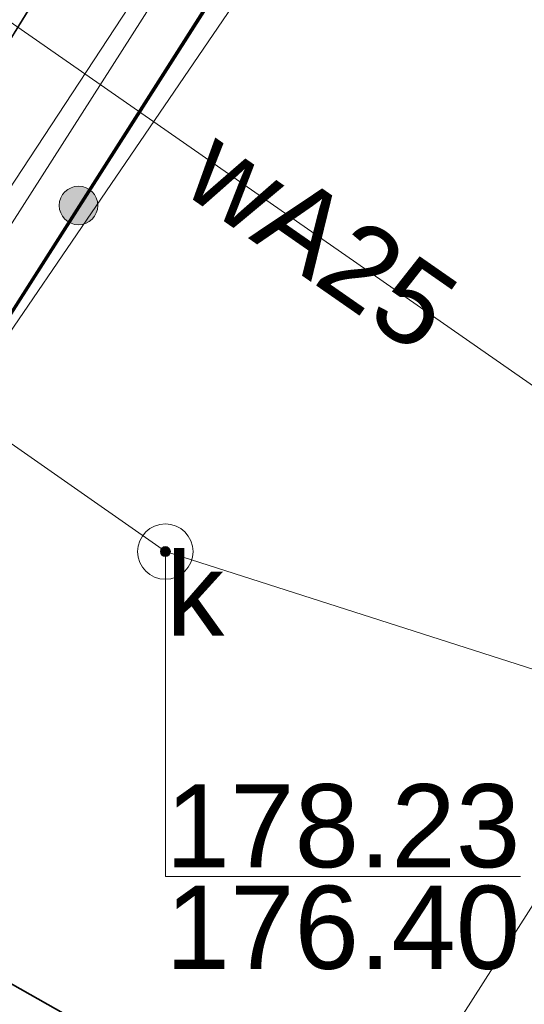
# Model space of a CAD drawing. Header units: millimetres. Extents: x 6505374 to 6517269, y 5595210 to 5612711.
# Tile 135 of 256: x 6513716.94 to 6513721.49, y 5608893.56 to 5608902.44. Entities that reach past the tile are written whole.
import ezdxf
from ezdxf.enums import TextEntityAlignment as Align

# ---------------------------------------------------------------- set-up
doc = ezdxf.new("R2010")
doc.units = ezdxf.units.MM
for name, pattern in [('BUUT04', [200000, 0, -100000, 0, -100000]), ('EGBK02', [4, 1.5, -0.5, 1.5, -0.5]), ('EGBU01', [2, 0.5, -0.5, 0.5, -0.5]), ('OTKJ_A05', [2, 1.5, -0.5])]:
    doc.linetypes.add(name, pattern=pattern)
for name, color, linetype, lineweight in [('Działki', 18, 'Continuous', 0), ('Komunikacja (linie)', 18, 'Continuous', 0), ('Komunikacja (obszary)', 18, 'Continuous', 0), ('Ogrodzenia', 18, 'Continuous', 0), ('Przewody elektroenergetyczne', 1, 'Continuous', 0), ('Przewody wodociągowe', 5, 'Continuous', 0), ('Punkty o określonej wysokości', 1, 'Continuous', 0), ('Zakres zamówienia', 2, 'Continuous', 0)]:
    doc.layers.add(name, color=color, linetype=linetype, lineweight=lineweight)
for name, color, linetype, lineweight, true_color in [('Kontury klasyfikacyjne', 82, 'Continuous', 0, 0x24bc24), ('Przewody kanalizacyjne', 36, 'Continuous', 0, 0x803300), ('Przewody telekomunikacyjne', 30, 'Continuous', 0, 0xff9100), ('Urządzenia związane z siecią (punkty)', 36, 'Continuous', 0, 0x803300), ('Użytki gruntowe', 96, 'Continuous', 0, 0x008000)]:
    doc.layers.add(name, color=color, linetype=linetype, lineweight=lineweight, true_color=true_color)
doc.styles.add('DOMYSLNA_CZCIONKA', font='arial.ttf')

# ---------------------------------------------------------------- blocks, each defined once
blk = doc.blocks.new('SUKS_P05')
at = {"color": 36, "linetype": 'Continuous', "lineweight": 18, "true_color": 0x803300}
blk.add_circle((0, 0), 0.5, dxfattribs=at)
blk = doc.blocks.new('SUPS01_03')
at = {"lineweight": 18, "true_color": 0xff0000}
h = blk.add_hatch(color=1, dxfattribs=at)
h.dxf.hatch_style = 1
h.paths.add_polyline_path([(0.09, 0, 1), (-0.09, 0, 1)])
at = {"color": 18, "lineweight": 18, "true_color": 0x0a0909}
blk.add_circle((0, 0), 0.09, dxfattribs=at)
blk = doc.blocks.new('OTOO_L05')
at = {"linetype": 'BUUT04', "lineweight": 18, "true_color": 0x000000}
h = blk.add_hatch(color=18, dxfattribs=at)
h.dxf.hatch_style = 1
h.paths.add_polyline_path([(-0.58, 0, 1), (0.58, 0, 1)])
at = {"color": 18, "true_color": 0x0a0909}
blk.add_circle((0, 0), 0.58, dxfattribs=at)

msp = doc.modelspace()

# ---------------------------------------------------------------- linework, layer by layer
at = {"layer": 'Działki', "color": 18, "linetype": 'Continuous', "lineweight": 25, "true_color": 0x000000, "flags": 128}
msp.add_lwpolyline([(6513622.9656, 5608809.8316), (6513664.703, 5608840.3867), (6513689.38, 5608863.33), (6513691.94, 5608866.97), (6513698.77, 5608874.88), (6513709.41, 5608888.11), (6513723.5081, 5608910.2019), (6513728.405, 5608916.3594), (6513755.4757, 5608960.496), (6513752.5799, 5608969.0493), (6513746.0475, 5608963.7667), (6513741.0079, 5608954.6266), (6513725.451, 5608927.7842), (6513720.2949, 5608919.1763), (6513708.89, 5608894.18), (6513700.3362, 5608888.8574), (6513675.328, 5608862.569), (6513647.4649, 5608839.5014), (6513645.2696, 5608838.0314), (6513628.9908, 5608826.034)], dxfattribs=at)
msp.add_lwpolyline([(6513709.41, 5608888.11), (6513725.71, 5608873.69), (6513730.72, 5608881.73), (6513735.09, 5608888.74), (6513738.9882, 5608901.1421), (6513723.5081, 5608910.2019), (6513709.41, 5608888.11)], close=True, dxfattribs=at)
at = {"layer": 'Komunikacja (linie)', "color": 18, "linetype": 'Continuous', "lineweight": 18, "true_color": 0x000000, "flags": 128}
msp.add_lwpolyline([(6513524.2128, 5608738.5505), (6513532.19, 5608743.9), (6513550.33, 5608755.9), (6513559.4, 5608762.49), (6513572.35, 5608772.18), (6513588.76, 5608784.7), (6513601.3402, 5608794.5359), (6513605.95, 5608798.14), (6513617.7, 5608808.92), (6513643.89, 5608829.06), (6513662.29, 5608843.53), (6513678.92, 5608857.43), (6513690.43, 5608867.82), (6513708.5, 5608888.72), (6513716.31, 5608901.39), (6513752.19, 5608959.04), (6513754.76, 5608962.59), (6513759.04, 5608966.97), (6513775.6, 5608983.38)], dxfattribs=at)
at = {"layer": 'Komunikacja (obszary)', "color": 18, "linetype": 'OTKJ_A05', "lineweight": 18, "true_color": 0x000000, "flags": 128}
msp.add_lwpolyline([(6513380.66, 5608706.23), (6513386.09, 5608700.49), (6513416.6, 5608701.99), (6513421.58, 5608702.29), (6513423.62, 5608702.5), (6513444.65, 5608706.77), (6513463.87, 5608711.04), (6513464.51, 5608709.41), (6513465.2815, 5608709.3761), (6513465.6281, 5608707.7724), (6513468.9345, 5608685.0408), (6513473.0317, 5608658.9962), (6513477.1661, 5608636.3056), (6513480.0248, 5608618.9814), (6513493.2773, 5608531.4461), (6513493.9187, 5608527.5723), (6513497.4307, 5608506.4932), (6513500.2177, 5608491.0132), (6513502.2192, 5608480.423), (6513510.0473, 5608450.9669), (6513511.3653, 5608444.3199), (6513514.5829, 5608430.1573), (6513517.03, 5608417.07), (6513520.47, 5608418.05), (6513517.6232, 5608428.9159), (6513511.992, 5608452.5874), (6513509.9212, 5608461.7), (6513503.714, 5608485.9715), (6513501.4844, 5608498.7659), (6513498.8749, 5608512.5484), (6513496.493, 5608527.3128), (6513482.5735, 5608618.9125), (6513477.4072, 5608649.2213), (6513471.2421, 5608687.7961), (6513468.1079, 5608709.4256), (6513468.51, 5608710.55), (6513468.77, 5608711.83), (6513469.18, 5608712.44), (6513469.78, 5608712.72), (6513477.14, 5608714.88), (6513488.92, 5608718.62), (6513504.11, 5608724.76), (6513515.37, 5608730.62), (6513523.9194, 5608738.2874), (6513532.1945, 5608743.9045), (6513550.33, 5608755.9), (6513559.4, 5608762.49), (6513572.35, 5608772.18), (6513588.76, 5608784.7), (6513601.3402, 5608794.5359), (6513605.95, 5608798.14), (6513617.6991, 5608808.9199), (6513643.8904, 5608829.0575), (6513662.2949, 5608843.5287), (6513678.9181, 5608857.4342), (6513690.4256, 5608867.822), (6513708.4967, 5608888.7154), (6513716.3073, 5608901.3931), (6513752.1936, 5608959.0378), (6513754.7602, 5608962.587), (6513759.0405, 5608966.9701), (6513775.5974, 5608983.3805), (6513772.032, 5608985.9588), (6513755.151, 5608969.7828), (6513747.7496, 5608962.449), (6513735.82, 5608943.739), (6513731.211, 5608936.031), (6513712.823, 5608903.9129), (6513704.6434, 5608891.7488), (6513686.212, 5608870.8691), (6513676.3504, 5608861.3801), (6513648.0058, 5608838.5161), (6513614.6176, 5608813.1085), (6513601.92, 5608803.07), (6513601.7088, 5608802.9074), (6513585.1, 5608790.12), (6513568.49, 5608777.51), (6513555.85, 5608767.95), (6513546.8457, 5608761.1785), (6513529.2314, 5608747.9321), (6513520.4427, 5608742.3219), (6513511.99, 5608736.34), (6513501.66, 5608730.4), (6513486.92, 5608725.27), (6513475.24, 5608721.37), (6513465.63, 5608718.18), (6513461.67, 5608717.24), (6513443.24, 5608712.94), (6513424.84, 5608708.5), (6513404.31, 5608706.99), (6513380.66, 5608706.23)], close=True, dxfattribs=at)
at = {"layer": 'Komunikacja (obszary)', "color": 7, "linetype": 'Continuous', "lineweight": 18, "true_color": 0xffffff, "flags": 128}
msp.add_lwpolyline([(6513643.8904, 5608829.0575), (6513662.2949, 5608843.5287), (6513678.9181, 5608857.4342), (6513690.4256, 5608867.822), (6513708.4967, 5608888.7154), (6513716.3073, 5608901.3931), (6513752.1936, 5608959.0378), (6513754.7602, 5608962.587), (6513759.0405, 5608966.9701), (6513775.5974, 5608983.3805), (6513772.032, 5608985.9588), (6513755.151, 5608969.7828), (6513747.7496, 5608962.449), (6513735.82, 5608943.739), (6513731.211, 5608936.031), (6513712.823, 5608903.9129), (6513704.6434, 5608891.7488), (6513686.212, 5608870.8691), (6513676.3504, 5608861.3801), (6513648.0058, 5608838.5161), (6513614.6176, 5608813.1085)], dxfattribs=at)
at = {"layer": 'Kontury klasyfikacyjne', "color": 82, "linetype": 'EGBK02', "lineweight": 18, "true_color": 0x24bc24, "flags": 128}
msp.add_lwpolyline([(6513728.405, 5608916.3594), (6513723.5081, 5608910.2019), (6513709.41, 5608888.11), (6513698.77, 5608874.88), (6513691.94, 5608866.97), (6513701.66, 5608855.12), (6513711.09, 5608862.28), (6513725.71, 5608873.69), (6513730.72, 5608881.73), (6513735.09, 5608888.74), (6513750.3861, 5608871.9768), (6513754.2898, 5608864.4053), (6513754.6305, 5608864.5909), (6513758.29, 5608866.39), (6513764.2611, 5608870.1252), (6513765.8955, 5608871.0466), (6513767.47, 5608868.0535), (6513769.5878, 5608869.1696), (6513767.9795, 5608872.2214), (6513770.6156, 5608873.7282), (6513781.3696, 5608855.996), (6513804.0886, 5608874.3155), (6513799.5138, 5608896.1205), (6513791.39, 5608894.48), (6513778.37, 5608912.46), (6513771.44, 5608922.03), (6513760.23, 5608931.63), (6513768.11, 5608939.93), (6513784.59, 5608952.83), (6513787.1572, 5608956.3216), (6513786.6551, 5608977.8483), (6513780.1034, 5608981.7791), (6513777.2285, 5608982.0857), (6513764.5392, 5608969.4834), (6513755.4757, 5608960.496), (6513745.6118, 5608944.4136), (6513728.405, 5608916.3594)], close=True, dxfattribs=at)
at = {"layer": 'Kontury klasyfikacyjne', "color": 7, "linetype": 'Continuous', "lineweight": 18, "true_color": 0xffffff, "flags": 128}
msp.add_lwpolyline([(6513745.6118, 5608944.4136), (6513728.405, 5608916.3594), (6513728.405, 5608916.3594), (6513723.5081, 5608910.2019), (6513709.41, 5608888.11), (6513698.77, 5608874.88), (6513691.94, 5608866.97), (6513701.66, 5608855.12), (6513711.09, 5608862.28), (6513725.71, 5608873.69), (6513730.72, 5608881.73), (6513735.09, 5608888.74), (6513750.3861, 5608871.9768)], dxfattribs=at)
at = {"layer": 'Ogrodzenia', "color": 18, "linetype": 'Continuous', "lineweight": 35, "true_color": 0x000000, "flags": 128}
for points in [[(6513709.41, 5608888.11), (6513723.57, 5608910.35), (6513728.2, 5608915.97)], [(6513722.09, 5608890.78), (6513714.0179, 5608895.3473)]]:
    msp.add_lwpolyline(points, dxfattribs=at)
at = {"layer": 'Przewody elektroenergetyczne', "color": 1, "linetype": 'Continuous', "lineweight": 18, "true_color": 0xff0000, "flags": 128}
msp.add_lwpolyline([(6513681.9989, 5608858.1385), (6513706.56, 5608884.55), (6513727.7714, 5608915.6246)], dxfattribs=at)
at = {"layer": 'Przewody kanalizacyjne', "color": 36, "linetype": 'Continuous', "lineweight": 18, "true_color": 0x803300, "flags": 128}
for points in [[(6513751.3756, 5608957.2443), (6513750.6519, 5608955.78), (6513740.5536, 5608938.3099), (6513732.5927, 5608924.896), (6513709.0804, 5608889.0974), (6513706.9137, 5608886.0706), (6513699.0494, 5608877.2487), (6513689.052, 5608864.8614), (6513681.0407, 5608855.3521), (6513673.8036, 5608849.9832), (6513654.2801, 5608834.701), (6513653.7247, 5608834.1877)], [(6513714.09, 5608900.55), (6513718.25, 5608897.64)], [(6513718.25, 5608897.64), (6513725.53, 5608895.31), (6513726.96, 5608894.66)]]:
    msp.add_lwpolyline(points, dxfattribs=at)
at = {"layer": 'Przewody telekomunikacyjne', "color": 30, "linetype": 'Continuous', "lineweight": 18, "true_color": 0xff9100, "flags": 128}
msp.add_lwpolyline([(6513745.19, 5608961.42), (6513738.24, 5608950.07), (6513726.73, 5608930.77), (6513723.02, 5608924.85), (6513730.4, 5608920.26), (6513722.98, 5608910.15), (6513720.39, 5608906.08), (6513718.22, 5608902.73), (6513708.79, 5608887.96), (6513705.96, 5608884.36), (6513704.66, 5608882.87), (6513699.68, 5608887.34), (6513694.51, 5608881.38), (6513675.17, 5608861.7), (6513671.46, 5608858.69), (6513667.12, 5608855.26), (6513661, 5608850.14), (6513647.81, 5608839.28), (6513644.98, 5608837.01), (6513634.55, 5608829.45)], dxfattribs=at)
at = {"layer": 'Przewody wodociągowe', "color": 5, "linetype": 'Continuous', "lineweight": 18, "true_color": 0x0000ff, "flags": 128}
msp.add_lwpolyline([(6513712.45, 5608905.48), (6513727.1975, 5608895.2194)], dxfattribs=at)
at = {"layer": 'Punkty o określonej wysokości', "color": 36, "linetype": 'Continuous', "lineweight": 0, "true_color": 0x803300, "flags": 128}
for points in [[(6513718.25, 5608897.64), (6513718.25, 5608894.7084), (6513721.4546, 5608894.7084)], [(6513718.25, 5608894.7084), (6513721.4546, 5608894.7084)]]:
    msp.add_lwpolyline(points, dxfattribs=at)
at = {"layer": 'Użytki gruntowe', "color": 96, "linetype": 'EGBU01', "lineweight": 18, "true_color": 0x008000, "flags": 128}
for points in [[(6514018.346, 5608437.7503), (6513994.1752, 5608436.1452), (6513968.8582, 5608431.9835), (6513947.4182, 5608428.1456), (6513922.0751, 5608424.2842), (6513899.4121, 5608419.8087), (6513877.3659, 5608416.026), (6513875.3605, 5608415.6821), (6513873.2729, 5608415.3298), (6513852.6354, 5608411.8054), (6513848.2625, 5608410.9811), (6513830.6935, 5608408.0585), (6513829.38, 5608407.84), (6513825.94, 5608407.17), (6513806.5888, 5608403.3929), (6513787.1025, 5608399.8545), (6513765.3417, 5608396.308), (6513757.5419, 5608434.3528), (6513754.5344, 5608433.9571), (6513762.6068, 5608395.8365), (6513744.8254, 5608392.7969), (6513732.0216, 5608390.2283), (6513728.4287, 5608389.5042), (6513718.8357, 5608387.8651), (6513696.39, 5608384.03), (6513668.15, 5608379.13), (6513648.46, 5608375.59), (6513640.95, 5608374.29), (6513635.1254, 5608372.8464), (6513619.1817, 5608369.9841), (6513613.609, 5608371.5349), (6513580.0835, 5608380.6479), (6513552.3615, 5608388.8159), (6513525.84, 5608397.69), (6513519.67, 5608426.09), (6513519.1173, 5608428.1639), (6513507.3066, 5608472.4788), (6513505.47, 5608479.37), (6513505.13, 5608480.66), (6513503.99, 5608486.42), (6513497.9993, 5608523.4923), (6513494.07, 5608523.34), (6513497.7912, 5608499.7396), (6513500.91, 5608479.96), (6513502.8991, 5608472.4898), (6513509.95, 5608446.01), (6513513.88, 5608431.27), (6513518.5, 5608400.24), (6513517.41, 5608400.6), (6513513.89, 5608401.76), (6513492.3, 5608408.18), (6513485.4188, 5608410.2229), (6513459.5792, 5608417.8941), (6513432.87, 5608425.55), (6513425.2, 5608427.78), (6513406.87, 5608433.38), (6513384.7202, 5608440.1881), (6513378.7428, 5608465.8393), (6513374.2674, 5608484.3671), (6513369.7166, 5608503.207), (6513365.8622, 5608518.6405), (6513360.4833, 5608540.1784), (6513360.0052, 5608540.0319), (6513364.3904, 5608519.4121), (6513368.5555, 5608499.8275), (6513372.163, 5608483.9751), (6513374.5344, 5608473.5543), (6513381.8518, 5608441.4001), (6513363.9139, 5608446.6736), (6513335.5713, 5608457.198), (6513325.4858, 5608460.8407), (6513321.5565, 5608463.1219), (6513312.5918, 5608470.6748), (6513289.1368, 5608497.6919), (6513301.9632, 5608517.3326), (6513305.0297, 5608526.5284), (6513305.3948, 5608528.784), (6513310.5348, 5608560.5432), (6513310.7643, 5608568.1467), (6513310.6455, 5608602.1109), (6513311.1229, 5608610.2331), (6513311.1096, 5608630.4177), (6513311.3345, 5608637.6009), (6513312.0018, 5608658.9091), (6513314.5117, 5608669.0781), (6513318.934, 5608676.146), (6513323.2459, 5608679.6575), (6513328.3228, 5608681.6474), (6513346.6461, 5608688.2469), (6513362.735, 5608694.0453), (6513386.2616, 5608699.5171), (6513394.3831, 5608699.8907), (6513404.2634, 5608700.3144), (6513422.98, 5608701.38), (6513447.2381, 5608706.0114), (6513465.72, 5608709.54), (6513467.74, 5608692.38), (6513468.54, 5608683.0401), (6513469.03, 5608677.32), (6513471.5, 5608662.9), (6513472.0862, 5608659.4785), (6513474.1095, 5608647.668), (6513476.84, 5608631.73), (6513480.4484, 5608609.3259), (6513484.31, 5608585.35), (6513493.45, 5608527.29), (6513497.5662, 5608527.2006), (6513481.0259, 5608630.8223), (6513476.8053, 5608657.5426), (6513475.5017, 5608665.7956), (6513474.9831, 5608669.0785), (6513473.7254, 5608676.9547), (6513468.7513, 5608710.374), (6513481.4615, 5608714.1749), (6513491.9998, 5608717.3249), (6513507.0021, 5608724.1256), (6513514.5872, 5608728.9587), (6513534.1123, 5608741.3998), (6513565.7808, 5608762.9586), (6513594.6597, 5608786.9092), (6513604.3025, 5608794.8977), (6513622.9656, 5608809.8316), (6513664.703, 5608840.3867), (6513689.38, 5608863.33), (6513691.94, 5608866.97), (6513698.77, 5608874.88), (6513709.41, 5608888.11), (6513723.5081, 5608910.2019), (6513728.405, 5608916.3594), (6513745.6118, 5608944.4136), (6513755.4757, 5608960.496), (6513764.5392, 5608969.4834), (6513777.2285, 5608982.0857), (6513780.1034, 5608981.7791), (6513786.6551, 5608977.8483), (6513800.47, 5608969.56), (6513826.2946, 5608952.7795), (6513828.71, 5608951.21), (6513831.64, 5608949.31), (6513834.1, 5608947.72), (6513846.72, 5608939.05), (6513865.9, 5608919.21), (6513894.65, 5608884.75), (6513916.95, 5608858.11), (6513927.46, 5608845.65), (6513939.13, 5608832.1), (6513941.31, 5608829.33), (6513953.42, 5608812.79), (6513962.5459, 5608797.9265), (6513962.5898, 5608797.855), (6513973.4599, 5608780.1505), (6513975.7359, 5608774.8451), (6513980.781, 5608763.0841), (6513991.4714, 5608739.2324), (6513992.3146, 5608737.0812), (6513998.1517, 5608715.6974), (6514000.0491, 5608708.7463), (6513999.5728, 5608696.2233), (6514002.3403, 5608671.1064), (6514002.4856, 5608669.7874), (6514004.7448, 5608649.244), (6514005.871, 5608635.1386), (6514006.12, 5608632.02), (6514010.64, 5608593.16), (6514011.346, 5608586.6596), (6514014.79, 5608554.95), (6514016.68, 5608537.5), (6514016.08, 5608505.5), (6514017.0394, 5608468.6099), (6514019.5833, 5608441.4434), (6514018.346, 5608437.7503)], [(6513728.405, 5608916.3594), (6513723.5081, 5608910.2019), (6513709.41, 5608888.11), (6513698.77, 5608874.88), (6513691.94, 5608866.97), (6513689.38, 5608863.33), (6513697.2, 5608852.1), (6513708.8268, 5608828.022), (6513710.0576, 5608822.0302), (6513713.1022, 5608807.2087), (6513719.5555, 5608775.7927), (6513745.3975, 5608781.8556), (6513738.6553, 5608812.7813), (6513749.3208, 5608815.7704), (6513741.1114, 5608836.1644), (6513734.3372, 5608852.9929), (6513754.2898, 5608864.4053), (6513754.6305, 5608864.5909), (6513758.29, 5608866.39), (6513764.2611, 5608870.1252), (6513765.8955, 5608871.0466), (6513767.47, 5608868.0535), (6513769.5878, 5608869.1696), (6513767.9795, 5608872.2214), (6513770.6156, 5608873.7282), (6513755.1102, 5608899.2949), (6513738.5368, 5608909.8852), (6513758.4605, 5608933.1233), (6513760.23, 5608931.63), (6513768.11, 5608939.93), (6513784.59, 5608952.83), (6513796.4218, 5608944.4717), (6513798.8432, 5608942.7012), (6513801.13, 5608945.19), (6513814.75, 5608935.85), (6513820.49, 5608944.09), (6513826.2946, 5608952.7795), (6513800.47, 5608969.56), (6513786.6551, 5608977.8483), (6513780.1034, 5608981.7791), (6513777.2285, 5608982.0857), (6513764.5392, 5608969.4834), (6513755.4757, 5608960.496), (6513745.6118, 5608944.4136), (6513728.405, 5608916.3594)]]:
    msp.add_lwpolyline(points, close=True, dxfattribs=at)
at = {"layer": 'Użytki gruntowe', "color": 7, "linetype": 'Continuous', "lineweight": 18, "true_color": 0xffffff, "flags": 128}
for points in [[(6513622.9656, 5608809.8316), (6513664.703, 5608840.3867), (6513689.38, 5608863.33), (6513691.94, 5608866.97), (6513698.77, 5608874.88), (6513709.41, 5608888.11), (6513723.5081, 5608910.2019), (6513728.405, 5608916.3594), (6513745.6118, 5608944.4136), (6513755.4757, 5608960.496), (6513764.5392, 5608969.4834), (6513777.2285, 5608982.0857), (6513780.1034, 5608981.7791), (6513786.6551, 5608977.8483), (6513800.47, 5608969.56), (6513826.2946, 5608952.7795), (6513828.71, 5608951.21), (6513831.64, 5608949.31), (6513834.1, 5608947.72), (6513846.72, 5608939.05)], [(6513745.6118, 5608944.4136), (6513728.405, 5608916.3594), (6513728.405, 5608916.3594), (6513723.5081, 5608910.2019), (6513709.41, 5608888.11), (6513698.77, 5608874.88), (6513691.94, 5608866.97), (6513689.38, 5608863.33), (6513697.2, 5608852.1), (6513708.8268, 5608828.022)]]:
    msp.add_lwpolyline(points, dxfattribs=at)
at = {"layer": 'Zakres zamówienia', "color": 2, "linetype": 'Continuous', "lineweight": 0, "true_color": 0xffff00, "flags": 128}
msp.add_lwpolyline([(6513712.4295, 5609057.1394), (6513617.8105, 5608995.2728), (6513628.2907, 5608978.8779), (6513613.6379, 5608970.6785), (6513680.8759, 5608846.0993), (6513708.836, 5608874.5412), (6513762.5561, 5608958.563), (6513712.4295, 5609057.1394)], close=True, dxfattribs=at)

# ---------------------------------------------------------------- block references
at = {"layer": 'Ogrodzenia', "color": 18, "true_color": 0x000000, "xscale": 0.3, "yscale": 0.3, "zscale": 0.3, "rotation": 57.51547380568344}
msp.add_blockref('OTOO_L05', (6513717.4661, 5608900.763), dxfattribs=at)
at = {"layer": 'Punkty o określonej wysokości', "color": 1, "true_color": 0xff0000, "xscale": 0.5, "yscale": 0.5, "zscale": 0.5}
msp.add_blockref('SUPS01_03', (6513718.25, 5608897.64), dxfattribs=at)
at = {"layer": 'Urządzenia związane z siecią (punkty)', "color": 36, "true_color": 0x803300, "xscale": 0.5, "yscale": 0.5, "zscale": 0.5}
msp.add_blockref('SUKS_P05', (6513718.25, 5608897.64), dxfattribs=at)

# ---------------------------------------------------------------- texts
at = {"layer": 'Przewody wodociągowe', "color": 5, "true_color": 0x0000ff, "style": 'DOMYSLNA_CZCIONKA'}
msp.add_text('wA25', height=0.75, rotation=-34.82834, dxfattribs=at).set_placement((6513719.6624, 5608900.462), align=Align.MIDDLE_CENTER)
at = {"layer": 'Punkty o określonej wysokości', "color": 36, "true_color": 0x803300, "style": 'DOMYSLNA_CZCIONKA'}
for s, p in [('178.23', (6513719.8523, 5608895.1666)), ('176.40', (6513719.8523, 5608894.2505))]:
    msp.add_text(s, height=0.75, dxfattribs=at).set_placement(p, align=Align.MIDDLE_CENTER)
at = {"layer": 'Urządzenia związane z siecią (punkty)', "color": 36, "true_color": 0x803300, "style": 'DOMYSLNA_CZCIONKA'}
msp.add_text('k', height=0.75, dxfattribs=at).set_placement((6513718.519, 5608897.2579), align=Align.MIDDLE_CENTER)

doc.saveas('drawing.dxf')
